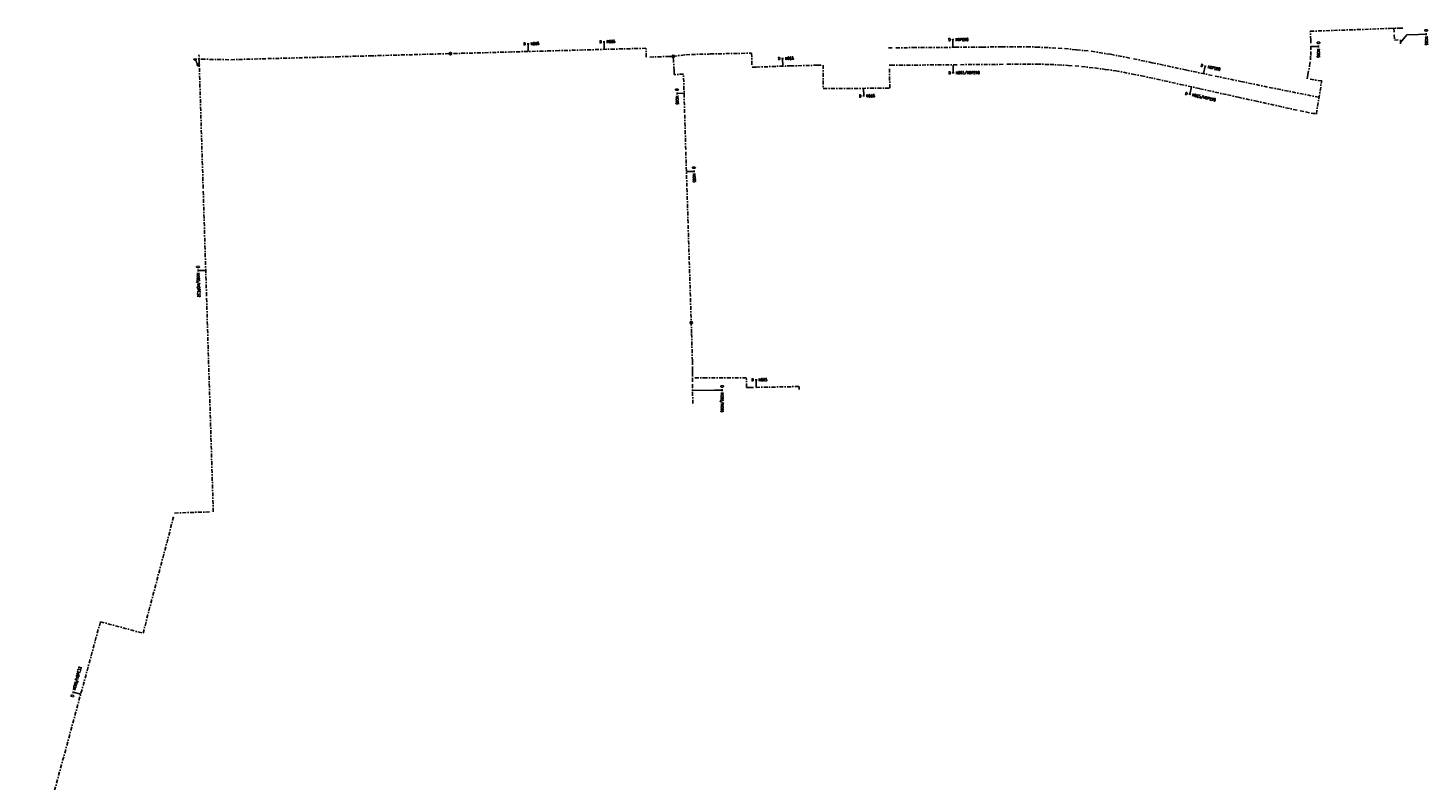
# Model space of a CAD drawing. Header units: millimetres. Extents: x 113593545 to 118192302, y 484533306 to 490462817.
# Tile 13 of 13: x 117713114 to 118170823, y 488288255 to 488534394. Entities that reach past the tile are written whole.
import ezdxf
from ezdxf.enums import TextEntityAlignment as Align

# ---------------------------------------------------------------- set-up
doc = ezdxf.new("R2010")
doc.units = ezdxf.units.MM
doc.header["$LTSCALE"] = 200
doc.linetypes.add('DASHDOT2', pattern=[12.7, 6.35, -3.175, 0, -3.175])
for name, color, linetype in [('WT-C-moftm', 7, 'Continuous'), ('WT-I-diam', 7, 'Continuous'), ('WT-L-telemetrie', 1, 'DASHDOT2')]:
    doc.layers.add(name, color=color, linetype=linetype)
doc.styles.add('DIN17', font='romans.shx', dxfattribs={"width": 0.9})

# ---------------------------------------------------------------- blocks, each defined once
blk = doc.blocks.new('LR-MOFTM')
at = {"color": 0, "linetype": 'ByBlock'}
for p, q in [((-0.53, -0.53), (0.53, 0.53)), ((0.53, -0.53), (-0.53, 0.53))]:
    blk.add_line(p, q, dxfattribs=at)
blk.add_circle((0, 0), 0.75, dxfattribs=at)
at = {"color": 0, "linetype": 'ByBlock', "lineweight": -2, "style": 'DIN17', "width": 0.9}
blk.add_attdef('*1', text='', height=1.8, dxfattribs=at).set_placement((0, 4), align=Align.MIDDLE)
blk = doc.blocks.new('LR-DIAO1')
at = {"color": 0, "lineweight": -3}
blk.add_line((0, 0), (0, -5), dxfattribs=at)
blk.add_lwpolyline([(0.61, -5), (0, -5), (-0.61, -5)], dxfattribs=at)
at = {"color": 1, "lineweight": -3, "style": 'DIN17', "width": 0.9}
blk.add_attdef('*1', text='', height=1.8, dxfattribs=at).set_placement((-1.61, -5), align=Align.MIDDLE_RIGHT)
blk.add_attdef('*11', text='', height=1.8, dxfattribs=at).set_placement((1.61, -5), align=Align.MIDDLE_LEFT)
blk = doc.blocks.new('LR-DIAB1')
at = {"color": 0, "lineweight": -3}
blk.add_line((0, 0), (0, 5), dxfattribs=at)
blk.add_lwpolyline([(0.61, 5), (0, 5), (-0.61, 5)], dxfattribs=at)
at = {"color": 1, "lineweight": -3, "style": 'DIN17', "width": 0.9}
blk.add_attdef('*1', text='', height=1.8, dxfattribs=at).set_placement((-1.61, 5), align=Align.MIDDLE_RIGHT)
blk.add_attdef('*11', text='', height=1.8, dxfattribs=at).set_placement((1.61, 5), align=Align.MIDDLE_LEFT)

msp = doc.modelspace()

# ---------------------------------------------------------------- linework, layer by layer
at = {"layer": 'WT-I-diam'}
for p, q in [((118163926, 488532184), (118161874, 488529654)), ((118167765, 488532311), (118163926, 488532184)), ((117937537, 488415981), (117930398, 488415920))]:
    msp.add_line(p, q, dxfattribs=at)
at = {"layer": 'WT-L-telemetrie'}
for p, q in [((118132353, 488533340), (118158252, 488534242)), ((118132486, 488530465), (118132353, 488533340)), ((118158252, 488534242), (118161562, 488534357)), ((118159696, 488534291), (118159774, 488532118)), ((118159774, 488532118), (118159832, 488530464)), ((118161562, 488534357), (118162610, 488534394)), ((117904841, 488527496), (117886699, 488526996)), ((117915152, 488527769), (117904841, 488527496)), ((117915249, 488524845), (117915152, 488527769)), ((117994395, 488527886), (117996891, 488527946)), ((117996891, 488527946), (118002402, 488527973)), ((118002402, 488527973), (118016280, 488528090)), ((118016280, 488528090), (118025140, 488528159)), ((118025140, 488528159), (118031457, 488528226)), ((118031457, 488528226), (118036807, 488528247)), ((118036807, 488528247), (118039679, 488528238)), ((118039679, 488528238), (118042799, 488528151)), ((118042799, 488528151), (118049904, 488527810)), ((118049904, 488527810), (118052013, 488527658)), ((118052013, 488527658), (118055938, 488527281)), ((118055938, 488527281), (118060737, 488526779)), ((118132511, 488529424), (118132486, 488530465)), ((118132527, 488527219), (118132511, 488529424)), ((118159832, 488530464), (118161845, 488530535)), ((118161845, 488530535), (118161910, 488528550)), ((117767183, 488524257), (117768102, 488523691)), ((117770889, 488524183), (117767183, 488524257)), ((117768102, 488523691), (117768280, 488522782)), ((117768280, 488522782), (117768784, 488522437)), ((117778806, 488524024), (117770889, 488524183)), ((117790869, 488524357), (117778806, 488524024)), ((117802898, 488524688), (117790869, 488524357)), ((117814784, 488525015), (117802898, 488524688)), ((117825544, 488525312), (117814784, 488525015)), ((117838838, 488525678), (117825544, 488525312)), ((117850761, 488526006), (117838838, 488525678)), ((117871285, 488526571), (117850761, 488526006)), ((117886699, 488526996), (117871285, 488526571)), ((117922758, 488525088), (117915249, 488524845)), ((117924058, 488525131), (117922758, 488525088)), ((117924058, 488525131), (117928215, 488525663)), ((117924142, 488523717), (117924058, 488525131)), ((117924331, 488520532), (117924142, 488523717)), ((117928215, 488525663), (117930078, 488525753)), ((117930078, 488525753), (117935659, 488525893)), ((117935659, 488525893), (117936141, 488525904)), ((117936141, 488525904), (117949692, 488526175)), ((117949692, 488526175), (117949818, 488521544)), ((118060737, 488526779), (118067073, 488525795)), ((118067073, 488525795), (118074492, 488524337)), ((118074492, 488524337), (118080595, 488523052)), ((118080595, 488523052), (118091594, 488520698)), ((118132131, 488522074), (118132368, 488523959)), ((118132368, 488523959), (118132474, 488525431)), ((118132474, 488525431), (118132527, 488527219)), ((117924410, 488519194), (117924331, 488520532)), ((117927418, 488519339), (117924410, 488519194)), ((117927797, 488506611), (117927418, 488519339)), ((117949818, 488521544), (117951211, 488521600)), ((117951211, 488521600), (117962297, 488522027)), ((117962297, 488522027), (117971136, 488522220)), ((117971136, 488522220), (117973052, 488522263)), ((117973052, 488522263), (117973085, 488514577)), ((117995266, 488522214), (117994697, 488522250)), ((117994699, 488522210), (117995266, 488522214)), ((117994879, 488514740), (117994699, 488522210)), ((117995266, 488522214), (118017949, 488522401)), ((118017949, 488522401), (118033126, 488522530)), ((118033126, 488522530), (118039777, 488522569)), ((118039777, 488522569), (118043047, 488522561)), ((118043047, 488522561), (118047191, 488522471)), ((118047191, 488522471), (118049791, 488522351)), ((118049791, 488522351), (118053218, 488522152)), ((118053218, 488522152), (118055418, 488521975)), ((118055418, 488521975), (118057539, 488521802)), ((118057539, 488521802), (118061816, 488521335)), ((118061816, 488521335), (118065299, 488520869)), ((118065299, 488520869), (118068765, 488520384)), ((118068765, 488520384), (118074216, 488519336)), ((118074216, 488519336), (118077105, 488518781)), ((118077105, 488518781), (118082114, 488517688)), ((118091594, 488520698), (118101256, 488518677)), ((118101256, 488518677), (118109647, 488516924)), ((118131354, 488517805), (118131563, 488519154)), ((118131563, 488519154), (118132131, 488522074)), ((117973085, 488514577), (117994879, 488514740)), ((118082114, 488517688), (118089895, 488515965)), ((118089895, 488515965), (118096227, 488514562)), ((118096227, 488514562), (118105227, 488512545)), ((118109647, 488516924), (118118934, 488514984)), ((118118934, 488514984), (118128924, 488513003)), ((118136067, 488517074), (118131354, 488517805)), ((118134317, 488506265), (118136067, 488517074)), ((118105227, 488512545), (118108778, 488511781)), ((118108778, 488511781), (118114333, 488510542)), ((118114333, 488510542), (118126786, 488507795)), ((118128924, 488513003), (118134980, 488511819)), ((117928153, 488494633), (117927797, 488506611)), ((118126786, 488507795), (118129001, 488507322)), ((118129001, 488507322), (118130811, 488506947)), ((118130811, 488506947), (118132636, 488506592)), ((118132636, 488506592), (118134317, 488506265)), ((118132636, 488506592), (118134218, 488506430)), ((117928534, 488482535), (117928153, 488494633)), ((117928911, 488470587), (117928534, 488482535)), ((117929290, 488458559), (117928911, 488470587)), ((117929666, 488446671), (117929290, 488458559)), ((117930045, 488434634), (117929666, 488446671)), ((117930336, 488425579), (117930045, 488434634)), ((117930336, 488425579), (117930394, 488423753)), ((117930394, 488423753), (117930405, 488422405)), ((117930405, 488422405), (117930402, 488421737)), ((117930392, 488420042), (117930380, 488417953)), ((117930380, 488417953), (117930443, 488410595)), ((117930402, 488421737), (117930392, 488420042)), ((117934956, 488420037), (117930392, 488420042)), ((117947960, 488420023), (117934956, 488420037)), ((117947987, 488416900), (117947960, 488420023)), ((117949026, 488416909), (117947987, 488416900)), ((117949026, 488416909), (117951146, 488416916)), ((117951146, 488416916), (117965200, 488417193)), ((117965200, 488417193), (117965220, 488416202))]:
    msp.add_line(p, q, dxfattribs=at)
at = {"layer": 'WT-L-telemetrie', "lineweight": -3}
for p, q in [((117770378, 488481943), (117769009, 488525633)), ((117771480, 488446786), (117770378, 488481943)), ((117773691, 488376257), (117771480, 488446786)), ((117761039, 488375854), (117773691, 488376257)), ((117750725, 488336558), (117761039, 488375854)), ((117713114, 488253236), (117736786, 488340310)), ((117736786, 488340310), (117750725, 488336558))]:
    msp.add_line(p, q, dxfattribs=at)

# ---------------------------------------------------------------- block references
at = {"layer": 'WT-C-moftm', "linetype": 'Continuous'}
for p, xscale, yscale, zscale, rotation in [((117768784, 488522437), 500.0000000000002, 500.0000000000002, 500.0000000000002, 271.7954), ((117851197, 488526018), 499.9999999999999, 499.9999999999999, 499.9999999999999, 1.577600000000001), ((117924058, 488525131), 500, 500, 500, 274.0384), ((117929937, 488438067), 500.0000000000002, 500.0000000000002, 500.0000000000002, 271.8077)]:
    msp.add_blockref('LR-MOFTM', p, dxfattribs=dict(at, xscale=xscale, yscale=yscale, zscale=zscale, rotation=rotation))
at = {"layer": 'WT-I-diam'}
for name, p, xscale, yscale, zscale, rotation, values in [('LR-DIAB1', (118167765, 488532311), 500, 500, 500, 271.8863106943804, {'*1': 'D', '*11': 'N065'}), ('LR-DIAB1', (117876677, 488526720), 499.9999999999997, 499.9999999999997, 499.9999999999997, 1.577604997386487, {'*1': 'D', '*11': 'N065'}), ('LR-DIAB1', (117959864, 488521933), 499.9999999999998, 499.9999999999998, 499.9999999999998, 1.173498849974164, {'*1': 'D', '*11': 'N065'}), ('LR-DIAB1', (118097473, 488519468), 500.0000000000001, 500.0000000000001, 500.0000000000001, 347.8789845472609, {'*1': 'D', '*11': 'HDPE90'}), ('LR-DIAO1', (118093472, 488515172), 500, 500, 500, 347.565603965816, {'*1': 'D', '*11': 'N065/HDPE90'}), ('LR-DIAB1', (117928379, 488487456), 499.9999999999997, 499.9999999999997, 499.9999999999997, 271.807676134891, {'*1': 'D', '*11': 'N065'}), ('LR-DIAO1', (117771217, 488455175), 500, 500, 500, 271.7953667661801, {'*1': 'D', '*11': 'N065/HDPE32'}), ('LR-DIAB1', (117937537, 488415981), 500.0000000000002, 500.0000000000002, 500.0000000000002, 270.4911180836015, {'*1': 'D', '*11': 'N065/N065'}), ('LR-DIAB1', (117951146, 488416916), 500, 500, 500, 359.9394327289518, {'*1': 'D', '*11': 'N065'}), ('LR-DIAB1', (117730338, 488316591), 500, 500, 500, 74.79077263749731, {'*1': 'D', '*11': 'N065/HDPE32'})]:
    msp.add_blockref(name, p, dxfattribs=dict(at, xscale=xscale, yscale=yscale, zscale=zscale, rotation=rotation)).add_auto_attribs(values)
at = {"layer": 'WT-I-diam', "linetype": 'Continuous', "xscale": 500, "yscale": 500, "zscale": 500}
for name, p, rotation, values in [('LR-DIAB1', (117901515, 488527404), 1.577604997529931, {'*1': 'D', '*11': 'N065'}), ('LR-DIAB1', (118015527, 488528084), 0.482784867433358, {'*1': 'D', '*11': 'HDPE90'}), ('LR-DIAB1', (118132519, 488528322), 270.4121954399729, {'*1': 'D', '*11': 'N065'}), ('LR-DIAO1', (118015576, 488522251), 0.470731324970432, {'*1': 'D', '*11': 'N065/HDPE90'}), ('LR-DIAO1', (117927805, 488513082), 271.7031414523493, {'*1': 'D', '*11': 'N065'}), ('LR-DIAO1', (117986319, 488514676), 0.4284326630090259, {'*1': 'D', '*11': 'N065'})]:
    msp.add_blockref(name, p, dxfattribs=dict(at, rotation=rotation)).add_auto_attribs(values)

doc.saveas('drawing.dxf')
